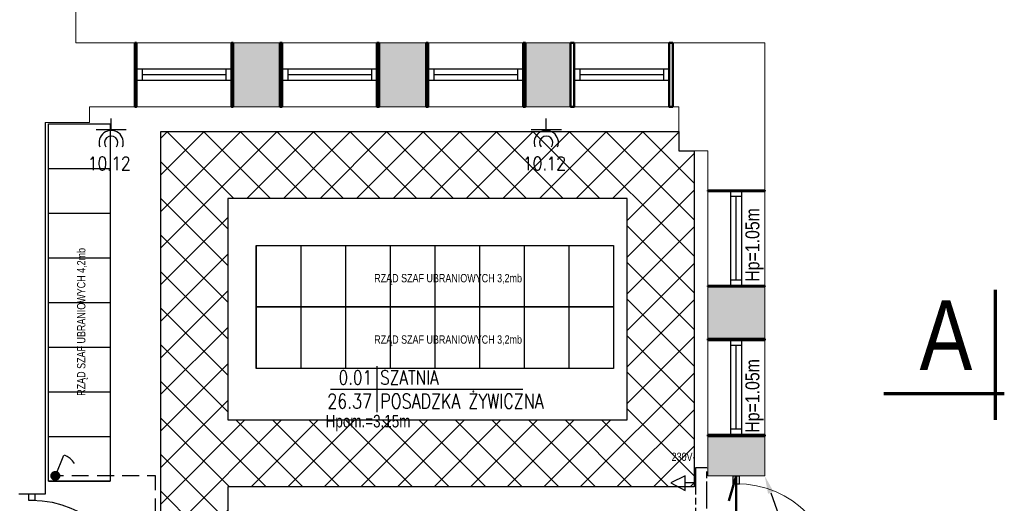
# Model space of a CAD drawing. Header units: millimetres. Extents: x 282377 to 1404227, y -783705 to 1038705.
# Tile 83 of 243: x 377296 to 378178, y 9256 to 9689. Entities that reach past the tile are written whole.
import ezdxf
from ezdxf import colors
from ezdxf.entities.mleader import LeaderData, LeaderLine
from ezdxf.enums import TextEntityAlignment as Align
from ezdxf.math import Vec2, Vec3

# ---------------------------------------------------------------- set-up
doc = ezdxf.new("R2010")
doc.units = ezdxf.units.MM
doc.linetypes.add('ACAD_ISO08W100', pattern=[36, 24, -3, 6, -3])
doc.layers.add('!!ELEKTRYKA', color=7, linetype='Continuous')
doc.styles.add('BIKTC', font='bikromsw.shx', dxfattribs={"width": 0.8})
doc.styles.add('BIKTS', font='bikromsw.shx', dxfattribs={"width": 0.85})
doc.styles.add('ROMANS', font='romans', dxfattribs={"width": 0.7})
doc.styles.get("Standard").update_dxf_attribs({"font": 'arial.ttf'})

# ---------------------------------------------------------------- blocks, each defined once
blk = doc.blocks.new('bikmet')
blk.add_line((0, 1.65), (0, -1.65))
at = {"style": 'ROMANS', "width": 0.8}
blk.add_attdef('NRPOM', text='', height=1, dxfattribs=at).set_placement((-0.333, 0.333), align=Align.RIGHT)
blk.add_attdef('NWAPOM', (0.25, 0.333), '', height=1, dxfattribs=at)
blk.add_attdef('RAREA', text='', height=1.042, dxfattribs=at).set_placement((-0.333, -0.333), align=Align.TOP_RIGHT)
blk.add_attdef('PODLOGA', text='', height=1.042, dxfattribs=at).set_placement((0.25, -0.333), align=Align.TOP_LEFT)
blk = doc.blocks.new('jamb')
blk.add_lwpolyline([(-0.5, -0.5), (-0.5, 0.5), (0.5, 0.5), (0.5, -0.5)], close=True)
blk = doc.blocks.new('dr1h901')
at = {"color": 7}
blk.add_line((-0.5, 0), (-0.5, 1), dxfattribs=at)
blk.add_line((0, 0.3622), (0, -0.2655))
blk.add_arc((-0.5, 0), 1, 0, 90, dxfattribs=at)

msp = doc.modelspace()

# ---------------------------------------------------------------- hatches: boundary and pattern name
at = {"layer": '!!ELEKTRYKA'}
h = msp.add_hatch(color=252, dxfattribs=at)
h.dxf.hatch_style = 1
h.paths.add_polyline_path([(377528.73, 9668.62), (377486.73, 9668.62), (377486.73, 9611.36), (377528.73, 9611.36)])
h = msp.add_hatch(color=252, dxfattribs=at)
h.dxf.hatch_style = 1
h.paths.add_polyline_path([(377659.73, 9668.62), (377617.73, 9668.62), (377617.73, 9611.36), (377659.73, 9611.36)])
h = msp.add_hatch(color=252, dxfattribs=at)
h.dxf.hatch_style = 1
h.paths.add_polyline_path([(377789.23, 9668.62), (377748.73, 9668.62), (377748.73, 9611.36), (377789.23, 9611.36)])
h = msp.add_hatch(dxfattribs=at)
h.set_pattern_fill('ANSI37', color=252, scale=7.3)
h.set_pattern_definition([(45, (324786.384, 41907.945), (-16.388967, 16.388967), []), (135, (324786.384, 41907.945), (-16.388967, -16.388967), [])])
h.paths.add_polyline_path([(377482.02, 9330.77), (377482.02, 9529.17), (377839.89, 9529.17), (377839.89, 9330.77)], flags=16)
h.paths.add_polyline_path([(377422.02, 9163.36), (377422.02, 9589.17), (377886.23, 9589.17), (377886.23, 9571.86), (377899.89, 9571.86), (377899.89, 9270.77), (377482.02, 9270.77), (377482.02, 9163.36)])
h = msp.add_hatch(color=252, dxfattribs=at)
h.dxf.hatch_style = 1
h.paths.add_polyline_path([(377963.23, 9450.36), (377912.23, 9450.36), (377912.23, 9403.36), (377963.23, 9403.36)])
h = msp.add_hatch(color=252, dxfattribs=at)
h.dxf.hatch_style = 1
h.paths.add_polyline_path([(377963.23, 9316.36), (377912.23, 9316.36), (377912.23, 9280.61), (377963.23, 9280.61)])

# ---------------------------------------------------------------- linework, layer by layer
at = {"layer": '!!ELEKTRYKA', "color": 252, "lineweight": 20}
for p, q in [((377345.73, 9668.62), (377345.73, 9797.62)), ((377345.73, 9668.62), (377963.23, 9668.62)), ((377398.73, 9611.36), (377398.73, 9668.62)), ((377486.73, 9611.36), (377486.73, 9668.62)), ((377528.73, 9611.36), (377528.73, 9668.62)), ((377617.73, 9611.36), (377617.73, 9668.62)), ((377659.73, 9611.36), (377659.73, 9668.62)), ((377748.73, 9611.36), (377748.73, 9668.62)), ((377789.23, 9611.36), (377789.23, 9668.62)), ((377880.73, 9611.36), (377880.73, 9668.62)), ((377963.23, 9280.61), (377963.23, 9668.62)), ((377886.23, 9611.36), (377358.23, 9611.36)), ((377358.23, 9597.36), (377358.23, 9611.36)), ((377886.23, 9571.86), (377886.23, 9611.36)), ((377318.23, 9597.36), (377358.23, 9597.36)), ((377886.23, 9571.86), (377912.23, 9571.86)), ((377912.23, 9280.61), (377912.23, 9571.86)), ((377912.23, 9536.36), (377963.23, 9536.36)), ((377942.73, 9535.86), (377932.73, 9535.86)), ((377942.73, 9450.86), (377932.73, 9450.86)), ((377912.23, 9403.36), (377963.23, 9403.36)), ((377912.23, 9403.36), (377963.23, 9403.36)), ((377912.23, 9403.36), (377963.23, 9403.36)), ((377942.73, 9402.36), (377932.73, 9402.36)), ((377912.23, 9316.36), (377963.23, 9316.36)), ((377942.73, 9317.36), (377932.73, 9317.36)), ((377912.23, 9280.61), (377963.23, 9280.61))]:
    msp.add_line(p, q, dxfattribs=at)
at = {"layer": '!!ELEKTRYKA', "color": 252}
for p, q in [((377485.23, 9644.99), (377400.23, 9644.99)), ((377400.23, 9644.99), (377400.23, 9634.99)), ((377405.23, 9644.99), (377405.23, 9634.99)), ((377480.23, 9644.99), (377480.23, 9634.99)), ((377485.23, 9644.99), (377485.23, 9634.99)), ((377615.73, 9644.99), (377530.73, 9644.99)), ((377530.73, 9644.99), (377530.73, 9634.99)), ((377535.73, 9644.99), (377535.73, 9634.99)), ((377610.73, 9644.99), (377610.73, 9634.99)), ((377615.73, 9644.99), (377615.73, 9634.99)), ((377746.73, 9644.99), (377661.73, 9644.99)), ((377661.73, 9644.99), (377661.73, 9634.99)), ((377666.73, 9644.99), (377666.73, 9634.99)), ((377741.73, 9644.99), (377741.73, 9634.99)), ((377746.73, 9644.99), (377746.73, 9634.99)), ((377877.48, 9644.99), (377792.48, 9644.99)), ((377792.48, 9644.99), (377792.48, 9634.99)), ((377797.48, 9644.99), (377797.48, 9634.99)), ((377872.48, 9644.99), (377872.48, 9634.99)), ((377877.48, 9644.99), (377877.48, 9634.99)), ((377480.23, 9639.99), (377405.23, 9639.99)), ((377610.73, 9639.99), (377535.73, 9639.99)), ((377741.73, 9639.99), (377666.73, 9639.99)), ((377872.48, 9639.99), (377797.48, 9639.99)), ((377485.23, 9634.99), (377400.23, 9634.99)), ((377615.73, 9634.99), (377530.73, 9634.99)), ((377746.73, 9634.99), (377661.73, 9634.99)), ((377877.48, 9634.99), (377792.48, 9634.99)), ((377318.23, 9597.36), (377318.23, 9264.36)), ((377321.49, 9555.98), (377376.49, 9555.98)), ((377932.73, 9450.86), (377932.73, 9535.86)), ((377942.73, 9530.86), (377932.73, 9530.86)), ((377937.73, 9455.86), (377937.73, 9530.86)), ((377942.73, 9450.86), (377942.73, 9535.86)), ((377321.49, 9515.98), (377376.49, 9515.98)), ((377507.55, 9486.98), (377507.55, 9431.98)), ((377547.55, 9486.98), (377547.55, 9431.98)), ((377587.55, 9486.98), (377587.55, 9431.98)), ((377627.55, 9486.98), (377627.55, 9431.98)), ((377667.55, 9486.98), (377667.55, 9431.98)), ((377707.55, 9486.98), (377707.55, 9431.98)), ((377747.55, 9486.98), (377747.55, 9431.98)), ((377787.55, 9486.98), (377787.55, 9431.98)), ((377827.55, 9486.98), (377827.55, 9431.98)), ((377321.49, 9475.98), (377376.49, 9475.98)), ((377942.73, 9455.86), (377932.73, 9455.86)), ((377321.49, 9435.98), (377376.49, 9435.98)), ((377507.55, 9431.98), (377507.55, 9376.98)), ((377547.55, 9431.98), (377547.55, 9376.98)), ((377587.55, 9431.98), (377587.55, 9376.98)), ((377627.55, 9431.98), (377627.55, 9376.98)), ((377667.55, 9431.98), (377667.55, 9376.98)), ((377707.55, 9431.98), (377707.55, 9376.98)), ((377747.55, 9431.98), (377747.55, 9376.98)), ((377787.55, 9431.98), (377787.55, 9376.98)), ((377827.55, 9431.98), (377827.55, 9376.98)), ((377932.73, 9317.36), (377932.73, 9402.36)), ((377942.73, 9397.36), (377932.73, 9397.36)), ((377937.73, 9322.36), (377937.73, 9397.36)), ((377942.73, 9317.36), (377942.73, 9402.36)), ((377321.49, 9395.98), (377376.49, 9395.98)), ((377321.49, 9355.98), (377376.49, 9355.98)), ((377574.06, 9358.28), (377746.49, 9358.28)), ((377942.73, 9322.36), (377932.73, 9322.36)), ((377321.49, 9315.98), (377376.49, 9315.98)), ((377321.49, 9275.98), (377376.49, 9275.98)), ((377934.73, 9280.61), (377940.73, 9280.61)), ((377934.73, 9280.61), (377934.73, 9273.61)), ((377940.73, 9273.61), (377940.73, 9280.61)), ((377934.73, 9273.61), (377940.73, 9273.61)), ((377318.23, 9264.36), (377294.73, 9264.36))]:
    msp.add_line(p, q, dxfattribs=at)
at = {"layer": '!!ELEKTRYKA', "color": 252, "lineweight": 70}
for p, q in [((378169.91, 9330.86), (378169.91, 9447.36)), ((378069.91, 9354.36), (378177.91, 9354.36))]:
    msp.add_line(p, q, dxfattribs=at)
at = {"layer": '!!ELEKTRYKA', "color": 252, "lineweight": 50}
for p, q in [((377937.73, 9280.61), (377930.93, 9258.15)), ((377937.73, 9176.61), (377937.73, 9280.61))]:
    msp.add_line(p, q, dxfattribs=at)
for points in [[(377400.23, 9668.62), (377398.73, 9668.62), (377398.73, 9611.36), (377400.23, 9611.36)], [(377486.73, 9668.62), (377485.23, 9668.62), (377485.23, 9611.36), (377486.73, 9611.36)], [(377530.73, 9668.62), (377528.73, 9668.62), (377528.73, 9611.36), (377530.73, 9611.36)], [(377617.73, 9668.62), (377615.73, 9668.62), (377615.73, 9611.36), (377617.73, 9611.36)], [(377661.73, 9668.62), (377659.73, 9668.62), (377659.73, 9611.36), (377661.73, 9611.36)], [(377748.73, 9668.62), (377746.73, 9668.62), (377746.73, 9611.36), (377748.73, 9611.36)], [(377792.48, 9668.62), (377789.23, 9668.62), (377789.23, 9611.36), (377792.48, 9611.36)], [(377880.73, 9668.62), (377877.48, 9668.62), (377877.48, 9611.36), (377880.73, 9611.36)], [(377912.23, 9536.36), (377963.23, 9536.36), (377963.23, 9535.86), (377912.23, 9535.86)], [(377912.23, 9450.86), (377963.23, 9450.86), (377963.23, 9450.36), (377912.23, 9450.36)], [(377912.23, 9403.36), (377963.23, 9403.36), (377963.23, 9402.36), (377912.23, 9402.36)], [(377912.23, 9317.36), (377963.23, 9317.36), (377963.23, 9316.36), (377912.23, 9316.36)]]:
    msp.add_lwpolyline(points, close=True, dxfattribs=at)
at = {"layer": '!!ELEKTRYKA', "color": 202, "linetype": 'Continuous', "lineweight": -3, "true_color": 0xa500dd}
for points in [[(377377.53, 9590.56), (377377.53, 9600.73)], [(377767.43, 9590.56), (377767.43, 9600.73)], [(377391.07, 9590.56), (377363.98, 9590.56)], [(377780.97, 9590.56), (377753.88, 9590.56)]]:
    msp.add_lwpolyline(points, dxfattribs=at)
at = {"layer": '!!ELEKTRYKA', "color": 252}
for points in [[(377376.49, 9595.98), (377376.49, 9275.98), (377321.49, 9275.98), (377321.49, 9595.98)], [(377827.55, 9431.98), (377507.55, 9431.98), (377507.55, 9486.98), (377827.55, 9486.98)], [(377827.55, 9376.98), (377507.55, 9376.98), (377507.55, 9431.98), (377827.55, 9431.98)]]:
    msp.add_lwpolyline(points, close=True, dxfattribs=at)
for points in [[(377422.02, 9163.36), (377422.02, 9589.17), (377886.23, 9589.17), (377886.23, 9571.86), (377899.89, 9571.86), (377899.89, 9270.77), (377482.02, 9270.77), (377482.02, 9163.36), (377422.02, 9163.36)], [(377482.02, 9330.77), (377839.89, 9330.77), (377839.89, 9529.17), (377482.02, 9529.17), (377482.02, 9330.77)]]:
    msp.add_lwpolyline(points, dxfattribs=at)
at = {"layer": '!!ELEKTRYKA', "color": 192, "linetype": 'ACAD_ISO08W100', "lineweight": -3, "true_color": 0x6d00dd}
for points in [[(377358.9, 9564.32), (377360.17, 9564.74), (377361.44, 9566.43), (377361.44, 9554.58)], [(377380.07, 9564.32), (377380.91, 9564.74), (377382.61, 9566.43), (377382.61, 9554.58)], [(377388.11, 9563.89), (377388.11, 9564.32), (377388.53, 9565.59), (377388.96, 9566.01), (377389.8, 9566.43), (377391.5, 9566.43), (377392.34, 9566.01), (377392.77, 9565.59), (377393.19, 9564.32), (377393.19, 9563.05), (377392.77, 9562.2), (377391.92, 9560.51), (377387.26, 9554.58), (377394.04, 9554.58)], [(377749.22, 9564.32), (377750.07, 9564.74), (377751.34, 9566.43), (377751.34, 9554.58)], [(377769.97, 9564.32), (377771.24, 9564.74), (377772.51, 9566.43), (377772.51, 9554.58)], [(377778.01, 9563.89), (377778.01, 9564.32), (377778.43, 9565.59), (377778.86, 9566.01), (377779.7, 9566.43), (377781.4, 9566.43), (377782.67, 9566.01), (377783.09, 9565.59), (377783.51, 9564.32), (377783.51, 9563.05), (377783.09, 9562.2), (377781.82, 9560.51), (377777.59, 9554.58), (377783.94, 9554.58)], [(377375.83, 9555.85), (377375.41, 9555), (377375.83, 9554.58), (377376.68, 9555)], [(377766.16, 9555.85), (377765.73, 9555), (377766.16, 9554.58), (377766.58, 9555)]]:
    msp.add_lwpolyline(points, dxfattribs=at)
for points in [[(377369.06, 9566.43), (377367.79, 9566.01), (377366.94, 9564.32), (377366.52, 9561.35), (377366.52, 9559.66), (377366.94, 9557.12), (377367.79, 9555), (377369.06, 9554.58), (377369.91, 9554.58), (377371.6, 9555), (377372.45, 9557.12), (377372.87, 9559.66), (377372.87, 9561.35), (377372.45, 9564.32), (377371.6, 9566.01), (377369.91, 9566.43)], [(377758.96, 9566.43), (377757.69, 9566.01), (377756.84, 9564.32), (377756.42, 9561.35), (377756.42, 9559.66), (377756.84, 9557.12), (377757.69, 9555), (377758.96, 9554.58), (377760.23, 9554.58), (377761.5, 9555), (377762.35, 9557.12), (377762.77, 9559.66), (377762.77, 9561.35), (377762.35, 9564.32), (377761.5, 9566.01), (377760.23, 9566.43)]]:
    msp.add_lwpolyline(points, close=True, dxfattribs=at)
at = {"layer": '!!ELEKTRYKA', "color": 172, "linetype": 'ACAD_ISO08W100', "lineweight": -3, "true_color": 0x0000b8}
for points in [[(377334.77, 9280.68), (377327.57, 9280.68), (377335.19, 9299.3)], [(377344.51, 9291.68), (377342.81, 9294.22), (377340.7, 9296.34), (377338.16, 9298.03), (377335.62, 9299.3)], [(377357.21, 9280.68), (377342.39, 9280.68)], [(377380.07, 9280.68), (377364.83, 9280.68)], [(377402.5, 9280.68), (377387.26, 9280.68)], [(377417.32, 9267.98), (377417.32, 9280.68), (377409.7, 9280.68)], [(377901.2, 9274.33), (377891.89, 9274.33)], [(377417.32, 9245.54), (377417.32, 9260.36)]]:
    msp.add_lwpolyline(points, dxfattribs=at)
for points in [[(377911.36, 9287.87), (377901.2, 9287.87), (377901.2, 9179.5), (377911.36, 9179.5)], [(377891.89, 9280.68), (377879.19, 9274.33), (377891.89, 9267.55)]]:
    msp.add_lwpolyline(points, close=True, dxfattribs=at)
msp.add_circle((377327.46, 9280.69), 3.83, dxfattribs=at)
msp.add_circle((377327.46, 9280.69), 3.83, dxfattribs=at)
at = {"layer": '!!ELEKTRYKA', "color": 202, "linetype": 'Continuous', "lineweight": -3, "true_color": 0xa500dd}
for centre, radius, start, end in [((377377.53, 9579.24), 10.89, 338.92251, 201.07749), ((377377.53, 9579.08), 5.98, 321.11993, 218.88007), ((377767.43, 9579.24), 10.89, 338.92251, 201.07749), ((377767.43, 9579.08), 5.98, 321.11993, 218.88007)]:
    msp.add_arc(centre, radius, start, end, dxfattribs=at)
at = {"layer": '!!ELEKTRYKA', "color": 252, "lineweight": 20}
msp.add_arc((377937.73, 9183.61), 90, 0, 90, dxfattribs=at)
at = {"layer": '!!ELEKTRYKA', "color": 172, "linetype": 'ACAD_ISO08W100', "lineweight": -3, "true_color": 0x0000b8}
for points in [[(377330.54, 9282.79), (377323.76, 9282.37), (377330.96, 9282.37)], [(377330.54, 9282.79), (377324.19, 9282.79), (377323.76, 9282.37)], [(377330.11, 9283.22), (377324.19, 9282.79), (377330.54, 9282.79)], [(377330.11, 9283.22), (377324.61, 9283.22), (377324.19, 9282.79)], [(377329.69, 9283.64), (377324.61, 9283.22), (377330.11, 9283.22)], [(377329.69, 9283.64), (377325.46, 9283.64), (377324.61, 9283.22)], [(377328.84, 9284.06), (377325.46, 9283.64), (377329.69, 9283.64)], [(377328.84, 9284.06), (377325.88, 9284.06), (377325.46, 9283.64)], [(377328, 9284.49), (377325.88, 9284.06), (377328.84, 9284.06)], [(377328, 9284.49), (377326.73, 9284.49), (377325.88, 9284.06)], [(377331.38, 9281.52), (377323.34, 9280.68), (377331.38, 9280.68)], [(377331.38, 9281.52), (377323.76, 9281.52), (377323.34, 9280.68)], [(377331.38, 9280.68), (377323.34, 9279.83), (377331.38, 9279.83)], [(377331.38, 9280.68), (377323.34, 9280.68), (377323.34, 9279.83)], [(377331.38, 9279.83), (377323.34, 9279.83), (377323.76, 9279.41)], [(377330.96, 9282.37), (377323.76, 9281.52), (377331.38, 9281.52)], [(377330.96, 9282.37), (377323.76, 9282.37), (377323.76, 9281.52)], [(377331.38, 9279.83), (377323.76, 9279.41), (377330.96, 9279.41)], [(377330.96, 9279.41), (377323.76, 9279.41), (377324.19, 9278.56)], [(377330.96, 9279.41), (377324.19, 9278.56), (377330.96, 9278.56)], [(377330.96, 9278.56), (377324.19, 9278.56), (377324.61, 9278.14)], [(377330.96, 9278.56), (377324.61, 9278.14), (377330.54, 9278.14)], [(377330.54, 9278.14), (377324.61, 9278.14), (377325.03, 9277.29)], [(377330.54, 9278.14), (377325.03, 9277.29), (377329.69, 9277.29)], [(377329.27, 9277.29), (377325.46, 9277.29), (377326.3, 9276.87)], [(377329.27, 9277.29), (377326.3, 9276.87), (377328.42, 9276.87)]]:
    msp.add_solid(points, dxfattribs=at)

# ---------------------------------------------------------------- block references
at = {"layer": '!!ELEKTRYKA', "color": 252, "xscale": 12.5, "yscale": 12.5, "zscale": 12.5}
msp.add_blockref('bikmet', (377615.48, 9358.28), dxfattribs=at).add_auto_attribs({'NRPOM': '0.01', 'NWAPOM': 'SZATNIA', 'RAREA': '26.37', 'PODLOGA': 'POSADZKA ŻYWICZNA'})
at = {"layer": '!!ELEKTRYKA', "color": 252}
for name, p, xscale, yscale, zscale, rotation in [('dr1h901', (377306.48, 9213.86), -90, 90, -90, 270), ('jamb', (377306.48, 9261.61), -5.5, 5.999999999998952, 5.5, 89.99999999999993)]:
    msp.add_blockref(name, p, dxfattribs=dict(at, xscale=xscale, yscale=yscale, zscale=zscale, rotation=rotation))

# ---------------------------------------------------------------- texts
at = {"layer": '!!ELEKTRYKA', "color": 252, "style": 'BIKTS', "width": 0.85}
for p in [(377958.39, 9454.58), (377958.39, 9319.31)]:
    msp.add_text('Hp=1.05m', height=12.5, rotation=90, dxfattribs=at).set_placement(p)
msp.add_text('A', height=62.5, dxfattribs=at).set_placement((378101.91, 9375.36))
at = {"layer": '!!ELEKTRYKA', "color": 252, "attachment_point": 1, "style": 'BIKTC'}
for s, insert, char_height, width, rotation in [('RZĄD SZAF UBRANIOWYCH 4,2mb', (377346.92, 9352.42), 7.5, 650.6795, 90), ('RZĄD SZAF UBRANIOWYCH 3,2mb', (377613.27, 9461.55), 7.5, 650.6795, 360), ('RZĄD SZAF UBRANIOWYCH 3,2mb', (377613.27, 9406.55), 7.5, 650.6795, 360), ('Hpom.=3,15m', (377569.77, 9335.29), 11.25, 976.0193, 360), ('230V-', (377879.76, 9301.46), 7.5, 650.6795, 360)]:
    msp.add_mtext(s, dxfattribs=dict(at, insert=insert, char_height=char_height, width=width, rotation=rotation))

# ---------------------------------------------------------------- leaders
at = {"layer": '!!ELEKTRYKA', "color": 252}
ml = msp.add_multileader_mtext('Standard', dxfattribs=at)
ml.set_content('', color=252)
ml.set_leader_properties()
ml.build(insert=Vec2(0, 0))
ml.multileader.update_dxf_attribs({"text_top_attachment_type": 0, "text_bottom_attachment_type": 0, "arrow_head_size": 16, "scale": 4})
ctx = ml.context
ctx.base_point, ctx.scale, ctx.char_height, ctx.arrow_head_size, ctx.landing_gap_size, ctx.plane_origin, ctx.plane_x_axis, ctx.plane_y_axis = Vec3(378049.77, 8858.67), 4, 16, 16, 8, Vec3(378186.68, 9626.44), Vec3(0, 1), Vec3(-1, 0)
ctx.text_align_type = 2
notes = []
notes.append((ctx, [(0, (1, 1, 0), (378049.77, 9038.68), (0, -1), 164.01, [(1, [(377963.23, 9280.61)], 256, [])])]))
ctx.mtext.insert, ctx.mtext.text_direction, ctx.mtext.rotation, ctx.mtext.alignment, ctx.mtext.flow_direction = Vec3(378041.77, 8866.67), Vec3(0, 1), 1.570796, 3, 5
for ctx, leaders in notes:
    for number, flags, end, landing, length, lines in leaders:
        leader = LeaderData()
        leader.index, (leader.has_last_leader_line, leader.has_dogleg_vector, leader.attachment_direction) = number, flags
        leader.last_leader_point, leader.dogleg_vector, leader.dogleg_length = Vec3(end), Vec3(landing), length
        for number, points, colour, breaks in lines:
            line = LeaderLine()
            line.index, line.vertices, line.color, line.breaks = number, Vec3.list(points), colors.encode_raw_color(colour), breaks
            leader.lines.append(line)
        ctx.leaders.append(leader)

doc.saveas('drawing.dxf')
